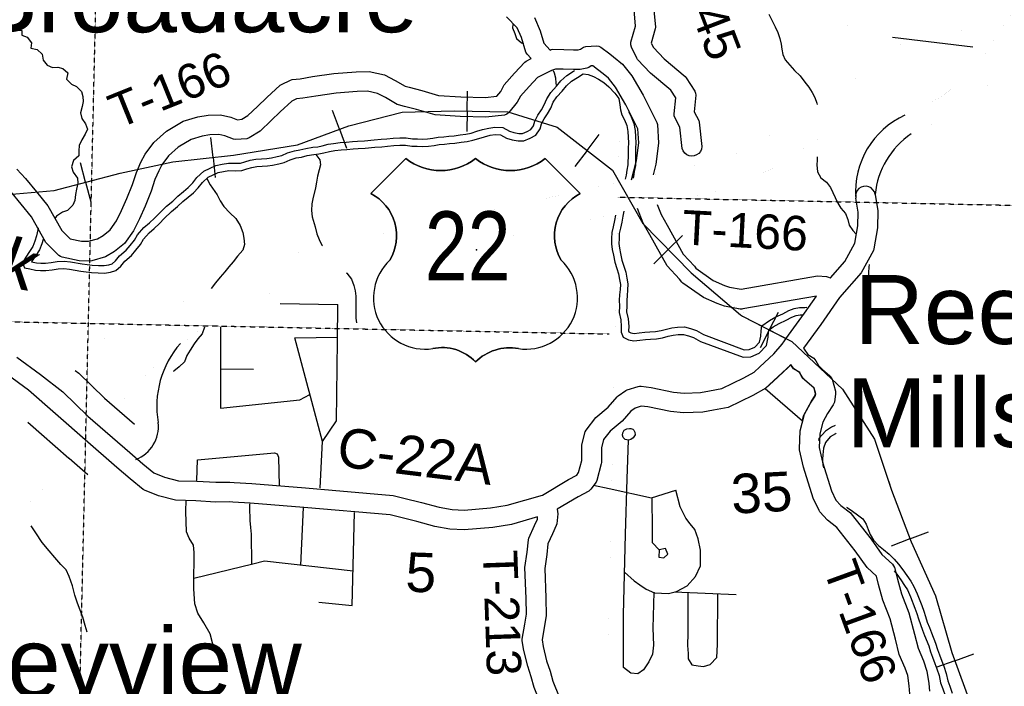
# Model space of a CAD drawing. Header units: feet. Extents: x -155 to 2562643, y -56 to 364810.
# Tile 41 of 121: x 2480336 to 2490327, y 254106 to 260873. Entities that reach past the tile are written whole.
import ezdxf
from ezdxf.enums import TextEntityAlignment as Align

# ---------------------------------------------------------------- set-up
doc = ezdxf.new("R2010")
doc.units = ezdxf.units.FT
doc.header["$MEASUREMENT"] = 0
for name, pattern in [('HIDDEN', [0.375, 0.25, -0.125]), ('HIDDEN2', [0.1875, 0.125, -0.0625]), ('water', [0])]:
    doc.linetypes.add(name, pattern=pattern)
for name, color, linetype in [('62', 7, 'Continuous'), ('COUNTY-RD', 7, 'Continuous'), ('CR-TEXT', 7, 'Continuous'), ('INCORPORATED', 3, 'Continuous'), ('MTEXT', 2, 'Continuous'), ('RAILROAD', 6, 'Continuous'), ('RAMPS', 7, 'Continuous'), ('RT-MKR', 7, 'Continuous'), ('SECTION', 8, 'HIDDEN2'), ('SECTION-TEXT', 8, 'Continuous'), ('STATE-RT', 2, 'Continuous'), ('STREET-RURAL', 14, 'Continuous'), ('TOWNSHIP', 9, 'HIDDEN'), ('TR-TEXT', 6, 'Continuous'), ('TWP-RD', 6, 'Continuous'), ('WATER-TEXT', 1, 'Continuous'), ('WATERWAY', 14, 'water')]:
    doc.layers.add(name, color=color, linetype=linetype)
doc.styles.add('ARIAL', font='arial.ttf')

# ---------------------------------------------------------------- blocks, each defined once
blk = doc.blocks.new('US3')
at = {"layer": '62', "color": 0, "linetype": 'Continuous'}
for p, q in [((-564.7, 887.9), (-873.8, 578.8)), ((972.8, 578.8), (663.7, 887.9))]:
    blk.add_line(p, q, dxfattribs=at)
for centre, major_axis, start_param, end_param in [((-257.6, 1278.3), (0, 496.8), 2.475104, 3.808081), ((356.6, 1278.3), (0, 496.8), 2.475104, 3.808081), ((-1067.1, 205.8), (0, 420.1), 4.173388, 5.805154), ((1166.1, 205.8), (420.1, 0), 2.048828, 3.680594), ((-397.3, -341.4), (453.3, 0), 2.321367, 4.864724), ((496.3, -341.4), (0, 453.3), 2.989258, 5.532614), ((-245, -1186.3), (0, 405.5), 5.470171, 6.49043), ((352.5, -1213.3), (0, 430.4), 6.107976, 7.064164)]:
    blk.add_ellipse(centre, major_axis=major_axis, ratio=1, start_param=start_param, end_param=end_param, dxfattribs=at)
at = {"layer": 'RT-MKR', "color": 0, "linetype": 'Continuous'}
blk.add_lwpolyline([(-564.7, 887.9), (-873.8, 578.8), (-873.8, 578.8, -0.432186), (-706.5, -9.9), (-706.5, -9.9, 0.738096), (-328.5, -789.5), (-328.5, -789.5, -0.260744), (49.5, -907.6), (49.5, -907.6, -0.243707), (427.5, -789.5), (427.5, -789.5, 0.738096), (805.5, -9.9), (805.5, -9.9, -0.432186), (972.8, 578.8), (972.8, 578.8), (663.7, 887.9), (663.8, 887.9, -0.346154), (49.5, 887.9), (49.5, 887.9, -0.346154), (-564.7, 887.9)], format="xyb", close=True, dxfattribs=at)
at = {"layer": 'RT-MKR', "color": 0}
blk.add_point((56.9, 82.1), dxfattribs=at)

msp = doc.modelspace()

# ---------------------------------------------------------------- linework, layer by layer
at = {"layer": 'COUNTY-RD'}
for points in [[(2489016.1, 259099.53), (2489043.79, 258932.1), (2489041.5, 258761.04), (2489003.15, 258546.13), (2488997.72, 258530.75), (2488873.28, 258304.16), (2488653.12, 258052.96), (2488463.43, 257779.77), (2488288.05, 257537.96)], [(2488561.25, 258251.57), (2488561.25, 258251.57), (2488708.48, 258419.56), (2488810.58, 258605.47), (2488841.74, 258780.07), (2488843.57, 258917.66), (2488818.79, 259062.77)], [(2481453.88, 256478.72), (2481583.88, 256365.45), (2481698.12, 256273.4), (2481806.71, 256229.14), (2481945.55, 256193.62), (2482131.69, 256188.47), (2482325.53, 256177.16), (2482469.44, 256179.06), (2482511.38, 256176.5), (2482690.07, 256165.6), (2483235.18, 256120.6), (2484126.84, 256043.48), (2484233.43, 256017.31), (2484233.45, 256017.3), (2484414.07, 255972.93), (2484593.09, 255924.19), (2484723.13, 255901.74), (2484844.28, 255894.28), (2485112.14, 255917.03), (2485282.05, 255945.83), (2485642.27, 256047.89), (2485904.04, 256203.87), (2485987.39, 256249.53), (2486006.1, 256274.94), (2486038.12, 256397.31), (2486040.01, 256544.98), (2486041.44, 256556.24), (2486073.73, 256688.53), (2486082.91, 256707.54), (2486182.22, 256835.41), (2486307.01, 256941.1), (2486398.62, 257045.45), (2486407.61, 257053.49), (2486485.97, 257108.15), (2486499.36, 257114.79), (2486611.06, 257150.7), (2486625.87, 257153.11), (2486640.87, 257153.28), (2486743.56, 257138.99), (2486970.14, 257092.3), (2487078.26, 257081.09), (2487245.25, 257086.99), (2487336.79, 257104.56), (2487459.76, 257128.18), (2487682.83, 257236.65), (2487787.02, 257295.05), (2487844.42, 257348.15), (2487989.02, 257481.9), (2488071.27, 257579.7), (2488095.13, 257612.61), (2488109.98, 257633.09), (2488109.99, 257633.1), (2488300.32, 257895.52), (2488419.45, 258067.1)], [(2480305.85, 257446.96), (2480545.56, 257272.1), (2480773.06, 257094.48), (2481027.31, 256847.43), (2481453.88, 256478.72)], [(2488159.86, 257374.31), (2488134.02, 257343.58), (2487980.22, 257201.32), (2487905.45, 257132.16), (2487775.53, 257059.33), (2487523.45, 256936.76), (2487374.51, 256908.15), (2487374.49, 256908.14)], [(2480999.85, 256606.8), (2480425.05, 257112.45), (2480207.56, 257271.1)], [(2487374.49, 256908.14), (2487267.76, 256887.65), (2487071.44, 256880.73), (2486939.57, 256894.4), (2486709.56, 256941.79), (2486643.37, 256951), (2486581.97, 256931.26), (2486536.93, 256899.85), (2486447.55, 256798.04), (2486327.38, 256696.26), (2486260.45, 256610.08), (2486239.78, 256525.37), (2486237.86, 256376.44), (2486236.23, 256364.38), (2486192.33, 256196.59), (2486184.15, 256179.45), (2486131.04, 256107.31), (2486120.84, 256096.99), (2486109.24, 256088.24), (2486003.31, 256030.21), (2485789.84, 255903.01)], [(2485591.18, 255825.55), (2485326.15, 255750.45), (2485137.35, 255718.45), (2484846.61, 255693.76), (2484699.9, 255702.8), (2484549.72, 255728.71), (2484363.94, 255779.3), (2484163.37, 255828.57), (2484094.18, 255845.56), (2483218.33, 255921.32), (2482675.76, 255966.1), (2482499.23, 255976.88), (2482499.2, 255976.87), (2482464.67, 255978.98), (2482321.03, 255977.08), (2482123.1, 255988.63), (2481917.65, 255994.32), (2481743.88, 256038.78), (2481602.3, 256096.48), (2481589.73, 256103.89), (2481455.4, 256212.13), (2481322.79, 256327.67), (2480999.85, 256606.8)]]:
    msp.add_lwpolyline(points, dxfattribs=at)
msp.add_arc((2488917.21, 259082.42), 100.36, 9.816944, 191.290144, dxfattribs=at)
at = {"layer": 'INCORPORATED'}
msp.add_lwpolyline([(2487899.94, 257128.23), (2488279.95, 256802.22), (2488287.95, 256852.22), (2488369.95, 257002.23), (2488401.95, 257048.23), (2488411.95, 257074.23), (2488395.95, 257134.23), (2488275.95, 257238.23), (2488251.95, 257290.24), (2488187.95, 257328.24), (2488159.95, 257370.24), (2487899.94, 257128.23)], dxfattribs=at)
at = {"layer": 'RAILROAD'}
for p, q in [((2484876.17, 259943.96), (2484879.9, 260146.82)), ((2483580.12, 259760.64), (2483509.88, 259951)), ((2484876.17, 259943.96), (2484872.41, 259738.99)), ((2483580.12, 259760.64), (2483651.08, 259568.32)), ((2482297.93, 259475.39), (2482276.32, 259677.14)), ((2486092.41, 259545.9), (2486216.4, 259706.51)), ((2482297.93, 259475.39), (2482319.77, 259271.56)), ((2486092.41, 259545.9), (2485967.14, 259383.62)), ((2481004.71, 259223.08), (2480953.16, 259419.32)), ((2481004.71, 259223.08), (2481056.81, 259024.81)), ((2486916.54, 258539.64), (2487061.1, 258682.02)), ((2486916.54, 258539.64), (2486770.48, 258395.8)), ((2487942.11, 257722.51), (2488035.12, 257902.83)), ((2487942.11, 257722.51), (2487848.13, 257540.31)), ((2489369.09, 255601.71), (2489558.82, 255673.62)), ((2489369.09, 255601.71), (2489177.4, 255529.05)), ((2489825.5, 254366.36), (2489632.87, 254296.22)), ((2489825.5, 254366.36), (2490016.15, 254435.78))]:
    msp.add_line(p, q, dxfattribs=at)
at = {"layer": 'RAILROAD', "const_width": 0.08}
for points in [[(2487679.52, 257895.13), (2487150.7, 258301.88), (2486657.52, 258802.65), (2486352.02, 259345.49), (2485788.95, 259780.16), (2485287.78, 259936.4), (2484742.67, 259946.41), (2484215.54, 259934.39), (2483676.43, 259796.18), (2483155.29, 259603.89), (2482506.36, 259497.72), (2481889.38, 259431.62), (2481356.26, 259315.44), (2480685.36, 259139.17), (2480140.26, 259091.1)], [(2490001.33, 253883.45), (2489795.69, 254448.23), (2489627.99, 255025.03), (2489380.43, 255571.79), (2489180.78, 256098.52), (2489011.08, 256615.23), (2488683.66, 257121.93), (2488170.7, 257604.6), (2487669.8, 257862.96), (2487649.84, 257876.98)]]:
    msp.add_lwpolyline(points, dxfattribs=at)
at = {"layer": 'RAILROAD'}
for points in [[(2480140.26, 259091.1), (2480685.36, 259139.17), (2481356.26, 259315.44), (2481889.38, 259431.62), (2482506.36, 259497.72), (2483155.29, 259603.89), (2483676.43, 259796.18), (2484215.54, 259934.39), (2484742.67, 259946.41), (2485287.78, 259936.4), (2485788.95, 259780.16), (2486352.02, 259345.49), (2486657.52, 258802.65), (2487150.7, 258301.88), (2487649.84, 257876.98), (2487649.84, 257876.98), (2487669.8, 257862.96), (2488170.7, 257604.6), (2488683.66, 257121.93), (2489011.08, 256615.23), (2489180.78, 256098.52), (2489380.43, 255571.79), (2489627.99, 255025.03), (2489795.69, 254448.23), (2490001.33, 253883.45)], [(2480140.26, 259091.1), (2480685.36, 259139.17), (2481356.26, 259315.44), (2481889.38, 259431.62), (2482506.36, 259497.72), (2483155.29, 259603.89), (2483676.43, 259796.18), (2484215.54, 259934.39), (2484742.67, 259946.41), (2485287.78, 259936.4), (2485788.95, 259780.16), (2486352.02, 259345.49), (2486657.52, 258802.65), (2487150.7, 258301.88), (2487649.84, 257876.98), (2487669.8, 257862.96), (2488103.87, 257639.07)], [(2489149.91, 256192.5), (2489180.78, 256098.52), (2489380.43, 255571.79), (2489627.99, 255025.03), (2489795.69, 254448.23), (2490001.33, 253883.45), (2490103.15, 253382.76), (2490256.88, 252850.02), (2490506.44, 252285.24), (2490636.21, 251768.52), (2490781.95, 251263.83), (2491077.43, 250614.93), (2491309.02, 250112.23), (2491722.28, 249609.54), (2492301.26, 249088.82), (2492838.31, 248740.33), (2493379.35, 248441.92), (2494086.1, 248125.48), (2494617.16, 247995.3), (2495162.2, 248025.34), (2495737.18, 248119.47)]]:
    msp.add_lwpolyline(points, dxfattribs=at)
at = {"layer": 'RAMPS', "const_width": 0.01}
for points in [[(2487731.75, 259560.39, 0.1236135), (2488383.74, 260442.79), (2488383.74, 260442.79, -0.3588955), (2489079.86, 260859.47), (2489079.86, 260859.47), (2490248.39, 260720.15)], [(2487496.44, 259151.04), (2488579.82, 259136.33), (2488579.82, 259136.33, 0.2075514), (2488878.86, 259239.28)]]:
    msp.add_lwpolyline(points, format="xyb", dxfattribs=at)
for points in [[(2490173.05, 260722.21), (2490174.73, 260612.74)], [(2480486.22, 257311.98), (2482133.35, 258076.72)], [(2479770.5, 255468.76), (2481337.27, 256276.47)]]:
    msp.add_lwpolyline(points, dxfattribs=at)
at = {"layer": 'RAMPS'}
for centre, radius, start, end in [((2482692.85, 256949.23), 966.15, 138.729778, 189.934031), ((2481384.74, 256743.76), 358.54, 291.419808, 6.210897)]:
    msp.add_arc(centre, radius, start, end, dxfattribs=at)
at = {"layer": 'SECTION'}
for points in [[(2480341.13, 228020.53), (2481186.7, 264407.36)], [(2486406.33, 259071.22), (2504512.81, 258699.42)], [(2453550.48, 258351.04), (2486318.41, 257682.59)]]:
    msp.add_lwpolyline(points, dxfattribs=at)
at = {"layer": 'STATE-RT', "color": 3, "linetype": 'Continuous'}
msp.add_line((2489192.86, 260694.93), (2490006.74, 260597.9), dxfattribs=at)
at = {"layer": 'STATE-RT', "color": 2, "linetype": 'Continuous', "const_width": 0.05}
msp.add_lwpolyline([(2490233.74, 260698.79), (2490331.82, 260841.8), (2490453.96, 261007.56), (2490605.47, 261194.04), (2490744.8, 261353.6), (2490886.58, 261495.72), (2491033.42, 261635.36), (2491084.85, 261671.67), (2491232.7, 261961.6)], dxfattribs=at)
at = {"layer": 'STATE-RT', "color": 3, "linetype": 'Continuous', "const_width": 0.02}
for points in [[(2486961.18, 259341.03), (2486961.68, 259341.09), (2486962, 259341.21), (2487224.49, 259398.4), (2487422.85, 259448.26), (2487603.63, 259515.94), (2487604.35, 259516.07), (2487605.73, 259516.71), (2487720.98, 259557.91), (2488310.79, 259923), (2488310.8, 259923.01), (2488312.09, 259923.81), (2488983.98, 260391.22), (2489656.73, 260939.79)], [(2490018.76, 260891.87), (2489701.56, 260543.37), (2489685.16, 260530.16), (2489678.45, 260522.73), (2489158.58, 260147.27), (2489156.72, 260146.07), (2489156.42, 260145.74), (2488913.2, 259976.55)], [(2488913.2, 259976.55), (2487986.59, 259366.05), (2487513.48, 259163.16), (2487504.11, 259159.36), (2487295.24, 259106.86), (2487292.56, 259106.53), (2487290.6, 259105.77), (2487026.43, 259048.22), (2486803.85, 258998.43)], [(2486763.75, 259296.87), (2486961.18, 259341.03)], [(2481075.13, 257125.85), (2481166.07, 257224.47), (2481166.31, 257224.66), (2481166.55, 257224.99), (2481305.38, 257374.13), (2481306.1, 257374.71), (2481306.81, 257375.65), (2481449.64, 257524.87), (2481452.99, 257527.5), (2481455.48, 257530.64), (2481606.47, 257672.02), (2481612.2, 257676.27), (2481614.66, 257679.15), (2481762.12, 257798.43), (2481764.4, 257800), (2481765.06, 257800.75), (2481920.51, 257920.2), (2481923.55, 257922.23), (2481924.16, 257922.91), (2482044.31, 258009.57), (2482054.04, 258015.87), (2482054.43, 258016.27), (2482198.57, 258103.44), (2482201.19, 258104.99), (2482203.14, 258106.09), (2482371.14, 258199.77), (2482371.35, 258199.83), (2482377.72, 258203.23), (2482530.11, 258278.56), (2482530.84, 258278.73), (2482535.22, 258280.97), (2482675.87, 258344.03), (2482677.97, 258344.48), (2482684.71, 258347.66), (2482849.4, 258409.23), (2482851.91, 258409.69), (2482856.17, 258411.57), (2483036.92, 258469.47), (2483038.86, 258469.78), (2483041.3, 258470.81), (2483222.19, 258522.72), (2483225.69, 258523.22), (2483228.82, 258524.46), (2483459.63, 258579.42), (2483461.06, 258579.59), (2483462.04, 258579.97), (2483702.66, 258633.09), (2483702.66, 258633.09), (2484021.13, 258703.93), (2484022.84, 258704.12), (2484023.9, 258704.52), (2484287.05, 258757.86), (2484538.06, 258814.89), (2484539.07, 258815.01), (2484539.73, 258815.26), (2484818.43, 258875.25), (2484818.72, 258875.29), (2484818.87, 258875.34), (2485091.33, 258933.13), (2485311.38, 258981.68), (2485312.1, 258981.76), (2485312.57, 258981.94), (2485584.11, 259039.54), (2485822.72, 259092.61), (2485824.32, 259092.79), (2485825.3, 259093.16), (2486064.55, 259141.99), (2486329.08, 259203.22), (2486330.71, 259203.41), (2486331.81, 259203.83), (2486544.51, 259248.9)], [(2486606.01, 258955.27), (2486395.12, 258910.59), (2486130.05, 258849.23), (2486127.74, 258848.97), (2486126.22, 258848.39), (2485886.59, 258799.49), (2485649.01, 258746.64), (2485648.12, 258746.55), (2485647.56, 258746.33), (2485375.11, 258688.55), (2485155.05, 258639.99), (2485154.34, 258639.92), (2485153.86, 258639.73), (2484881.57, 258581.98), (2484881.55, 258581.97), (2484603.64, 258522.15), (2484351.76, 258464.92), (2484349.65, 258464.69), (2484348.32, 258464.18), (2484084.81, 258410.77), (2483767.78, 258340.25), (2483767.64, 258340.24), (2483767.55, 258340.2), (2483528.08, 258287.34), (2483301.63, 258233.42), (2483125.93, 258183), (2482951.24, 258127.04), (2482794.23, 258068.34), (2482660.47, 258008.37)], [(2482660.47, 258008.37), (2482513.97, 257935.95), (2482351.66, 257845.44), (2482214.82, 257762.69), (2482101.65, 257681.06), (2481949.28, 257563.98), (2481807.55, 257449.33), (2481663.58, 257314.53), (2481524.08, 257168.79), (2481386.19, 257020.65), (2481301.59, 256928.9)], [(2476680.79, 255559.21), (2476680.87, 255559.22), (2477002.69, 255564.04), (2477004.23, 255564.06), (2477447.99, 255569.48), (2477807.4, 255577.11), (2478189.2, 255585.21), (2478190.95, 255585.24), (2478190.97, 255585.24), (2478530.71, 255588.44), (2478825.76, 255592.71), (2479071.24, 255597.92), (2479233.81, 255617.88), (2479395.97, 255654.69), (2479532.13, 255696.52), (2479634.32, 255736.71), (2479756.5, 255796.49), (2479872.45, 255864.06), (2479975.14, 255941.9), (2480087.62, 256040.21), (2480188.19, 256139.43), (2480282.7, 256240.16), (2480439.31, 256413.9), (2480601.96, 256600.43)], [(2480828.33, 256403.58), (2480664.59, 256215.8), (2480663.86, 256215.2), (2480662.95, 256213.95), (2480504.68, 256038.37), (2480503.69, 256037.57), (2480502.65, 256036.17), (2480404.87, 255931.96), (2480402.73, 255930.26), (2480400.84, 255927.82), (2480295.06, 255823.45)]]:
    msp.add_lwpolyline(points, dxfattribs=at)
at = {"layer": 'STATE-RT', "color": 2, "linetype": 'Continuous'}
for points in [[(2489317.85, 259902.8, 0.05, 0.05, 0), (2489396.87, 259929.13, 0.05, 0.05, 0), (2489535.83, 260007.89, 0.05, 0.05, 0), (2489706.72, 260102.83, 0.05, 0.05, 0), (2489801.52, 260173.93, 0.05, 0.05, 0), (2489873.75, 260222.08, 0.05, 0.05, 0), (2489940.49, 260275.48, 0.05, 0.05, 0), (2490023.89, 260355.02, 0.05, 0.05, 0), (2490091.65, 260450.99, 0.05, 0.05, 0), (2490151.12, 260561.62, 0.05, 0.05, 0), (2490236.88, 260703.66, 0.05, 0.05, 0)], [(2489381.09, 259713.06, 0.05, 0.05, 0), (2489478.55, 259745.55, 0.05, 0.05, 0), (2489633.71, 259833.47, 0.05, 0.05, 0), (2489815.78, 259934.63, 0.05, 0.05, 0), (2489917.08, 260010.59, 0.05, 0.05, 0), (2489991.91, 260060.48, 0.05, 0.05, 0), (2490072.23, 260124.74, 0.05, 0.05, 0), (2490176.03, 260223.74, 0.05, 0.05, 0), (2490262.05, 260345.57, 0.05, 0.05, 0), (2490324.92, 260462.52, 0.05, 0.05, 0), (2490408.1, 260600.28, 0.05, 0.05, 0)]]:
    msp.add_lwpolyline(points, format="xyseb", dxfattribs=at)
at = {"layer": 'STATE-RT', "color": 3, "linetype": 'Continuous'}
for points in [[(2480899.03, 257313.3), (2480937.58, 257283.21), (2481196.3, 257031.8), (2481500.9, 256768.52)], [(2480834.73, 256419.09), (2480419.32, 256784.52)], [(2481026.01, 256253.74), (2480836.37, 256417.66)]]:
    msp.add_lwpolyline(points, dxfattribs=at)
at = {"layer": 'STATE-RT', "color": 2, "linetype": 'Continuous'}
for centre, radius, start, end in [((2489669.88, 259125.4), 853.39, 114.362452, 184.208558), ((2489857.3, 259014.43), 845.49, 124.279575, 174.22357)]:
    msp.add_arc(centre, radius, start, end, dxfattribs=at)
at = {"layer": 'STREET-RURAL'}
for points in [[(2482979.5, 257993.58), (2483564.69, 257982.89)], [(2483559.88, 257611.92), (2483564.69, 257982.89)], [(2482372.91, 257751.41), (2482372.21, 256930.42), (2483178.5, 257015.64), (2483280.93, 257067.89)], [(2483126.32, 257643.01), (2483560.36, 257648.81)], [(2483409.08, 256591.18), (2483126.32, 257643.01)], [(2483385.61, 256119.58), (2483409.08, 256591.18), (2483549.37, 256801.1), (2483559.88, 257611.92)], [(2482372.55, 257328.99), (2482709.33, 257325.72)], [(2486499.63, 256210.67), (2486505.22, 256406.57), (2486514.93, 256603.08), (2486479.77, 256611.54), (2486459.53, 256632.59), (2486451.43, 256656.08), (2486457.35, 256679.94), (2486470.86, 256705.47), (2486496.44, 256718.85), (2486523.5, 256724.1), (2486538.08, 256721.67), (2486555.89, 256716.81), (2486566.61, 256706.36), (2486577.76, 256685.23), (2486579.62, 256658.58), (2486559.94, 256627.73), (2486537.27, 256609.92), (2486514.93, 256603.08)], [(2482134.86, 256193.7), (2482140.31, 256403.73), (2482920.97, 256476.26), (2482947.22, 256464.93), (2482962.01, 256433.28), (2482969.94, 256142.16)], [(2486770.08, 255060.32), (2486759.98, 254697.56), (2486767.71, 254525.46), (2486755.74, 254433.06), (2486719.47, 254356.15), (2486665.32, 254274.85), (2486608.35, 254231.54), (2486536.27, 254239.98), (2486463.11, 254298.47), (2486461.53, 254831.24), (2486483.68, 255650.96), (2486499.63, 256210.67)], [(2486159.4, 256149.32), (2486317.11, 256114.43)], [(2486317.11, 256114.43), (2486747.27, 256019.27), (2486993.17, 256098.77)], [(2486473.22, 255263.89), (2486569.82, 255178.13), (2486626.67, 255135.3), (2486691.5, 255092.66), (2486778.15, 255056.49), (2486920.09, 255049.58), (2486999.54, 255069.35), (2487108.1, 255127.81), (2487191.98, 255219.78), (2487243.52, 255329.07), (2487244.08, 255487.32), (2487219.6, 255602.96), (2487185.62, 255696.36), (2487138.41, 255755.42), (2487095.19, 255814.57), (2487036.78, 255929.46), (2486993.17, 256098.77)], [(2482316.51, 254456.05), (2482267.85, 254638.99), (2482203.11, 254749.43), (2482144.61, 254850.02), (2482112.25, 254943.28), (2482102.33, 255095.2), (2482102.95, 255225.37), (2482105.1, 255373.6), (2482106.71, 255465.75), (2482100.85, 255537.68), (2482055.05, 255610.57), (2482027.4, 255675.92), (2482022.07, 255882.02), (2482025.72, 255994.31)], [(2486824.61, 255492.17), (2486820.27, 255415.96), (2486870.35, 255409.04), (2486911.44, 255448), (2486890.22, 255505.62), (2486824.61, 255492.17), (2486757.18, 255562.8), (2486756.13, 255702.99), (2486752, 256020.8)], [(2482690.47, 255346.77), (2482688.86, 255649.21), (2482681.06, 255719.09), (2482673.21, 255790.96), (2482671.74, 255925.08), (2482671.42, 255957.67)], [(2483190.15, 255336.83), (2483214.81, 255920.39)], [(2483371.46, 254960.27), (2483709.74, 254925.09), (2483734.48, 255868.97)], [(2482700.18, 255349.14), (2482819.65, 255378.31), (2483718.98, 255277.62)], [(2482102.84, 255203.29), (2482700.18, 255349.14)], [(2486977.22, 255063.8), (2487607.33, 255036.58)], [(2487113.88, 255057.9), (2487116.58, 254645.27), (2487111.33, 254518.96), (2487117.02, 254440.97), (2487120.23, 254384.95), (2487155.51, 254323.63), (2487219.65, 254313.02), (2487275.71, 254306.23), (2487343.14, 254327.74), (2487409.53, 254397.29), (2487416.64, 254529.65), (2487418.11, 255044.75)]]:
    msp.add_lwpolyline(points, dxfattribs=at)
at = {"layer": 'TOWNSHIP', "const_width": 0.03, "flags": 128}
msp.add_lwpolyline([(2484585.23, 184226.4), (2485001.36, 199164.46), (2485001.36, 199164.46), (2485331.98, 211141.68), (2485331.98, 211141.68), (2485503.76, 217364.95), (2485804.01, 231239.25), (2485834.49, 232647.22), (2486520.23, 264334.44), (2486529.41, 264928.12), (2487020.65, 296696.11), (2487020.65, 296696.11), (2486855.47, 317827), (2486855.47, 317827), (2486833, 323212.62), (2486833, 323212.62), (2486767.71, 338856.55)], dxfattribs=at)
at = {"layer": 'TWP-RD'}
for points in [[(2486761.64, 261077.14), (2486787.13, 260797.93), (2486785.38, 260779.44), (2486744.22, 260635.92), (2486766.72, 260588.79), (2486873.89, 260474.53), (2487089.76, 260294.96), (2487099.98, 260283.37), (2487186.06, 260148.55), (2487193.64, 260127.48), (2487196.37, 260105.25), (2487179.44, 259937.67), (2487225.44, 259850.77), (2487231.03, 259832.47), (2487257.14, 259585.99), (2487253.04, 259559.98), (2487242.36, 259535.93)], [(2487242.36, 259535.93), (2487225.81, 259515.45), (2487204.51, 259499.95), (2487179.93, 259490.49), (2487153.75, 259487.72), (2487127.74, 259491.82), (2487103.69, 259502.5), (2487083.21, 259519.05), (2487067.71, 259540.35), (2487058.25, 259564.93), (2487035.18, 259782.7), (2486983.93, 259879.52), (2486978.3, 259898.33), (2486976.43, 259917.9), (2486992.76, 260079.64), (2486943.95, 260156.1), (2486736.47, 260328.69), (2486604.96, 260468.91), (2486596.26, 260481.64), (2486542.17, 260594.9), (2486537.25, 260618.68), (2486538.17, 260642.95), (2486585.41, 260807.65), (2486562.84, 261054.91)], [(2481698.47, 259626.77), (2481825, 259741.9), (2481994.15, 259841.7), (2482141.78, 259887.7), (2482246.64, 259903.24), (2482374.99, 259907.76), (2482477.37, 259884.57), (2482545.24, 259857.69), (2482590, 259861.39), (2482651, 259898.69), (2482747.56, 259993.17), (2482843.19, 260084.1), (2482979.14, 260208.04), (2482991.13, 260216.15), (2483082.89, 260260.52), (2483100.01, 260265.32), (2483180.93, 260273.11), (2483307.77, 260294.89), (2483523.8, 260327.25), (2483748.96, 260343.41), (2483883.04, 260347.93), (2484037.04, 260314.5), (2484145.78, 260256.58), (2484247.75, 260196.83), (2484288.97, 260186.87), (2484415.34, 260152.4), (2484583.86, 260104.25), (2484813.33, 260091.06), (2485058.6, 260083.62), (2485178.11, 260097.09), (2485216.94, 260145.22), (2485252.98, 260212.09), (2485357.49, 260329.33), (2485460.33, 260440.35), (2485474.6, 260451.1), (2485526.43, 260477.24), (2485483.38, 260522.28), (2485471.41, 260542.95), (2485427.34, 260692.22), (2485385.26, 260790.44), (2485273.74, 260902.28)], [(2485557.79, 260895.59), (2485615.82, 260760.15), (2485652.97, 260634.3), (2485719.16, 260565.04), (2485729.62, 260568.84), (2485747.02, 260571.88), (2485855.65, 260571.5), (2485956.54, 260567.28), (2486003.53, 260568.08), (2486025.23, 260571.94), (2486056.41, 260592.43), (2486080.99, 260600.68), (2486187.77, 260607.73), (2486211.58, 260603.53), (2486233.71, 260593.77), (2486323.05, 260525), (2486359.87, 260495.38), (2486451.91, 260421.34), (2486546.85, 260302.48), (2486663.18, 260105.08)], [(2486544.51, 259248.9), (2486595.32, 259443.42), (2486618, 259624.25), (2486609.01, 259766.58), (2486487.4, 260009.43), (2486381.73, 260188.73), (2486309.39, 260279.31), (2486255.03, 260323.04), (2486199.36, 260367.82), (2486151.22, 260404.88), (2486133.41, 260403.7), (2486109.41, 260387.93), (2486090.51, 260380.41), (2486022.86, 260368.38), (2485954.07, 260367.2), (2485851.11, 260371.52), (2485772.97, 260371.79), (2485733.34, 260357.37), (2485728.48, 260354.71), (2485726.8, 260354.3), (2485588.74, 260284.67), (2485505.51, 260194.82), (2485417.9, 260096.53), (2485384.22, 260034.04)], [(2485384.22, 260034.04), (2485299.76, 259929.36), (2485278.68, 259913.92), (2485254.32, 259904.41), (2485066.81, 259883.28), (2484804.55, 259891.24), (2484550.25, 259905.85), (2484361.55, 259959.76), (2484239.15, 259993.15), (2484179.3, 260007.62), (2484165.7, 260013.11), (2484048.18, 260081.96), (2483967.5, 260124.94), (2483864.92, 260147.21), (2483759.49, 260143.65), (2483545.8, 260128.31), (2483339.51, 260097.41), (2483207.46, 260074.73), (2483145.84, 260068.81), (2483097.79, 260045.57), (2482979.49, 259937.72), (2482886.41, 259849.21), (2482774.68, 259739.89), (2482664.08, 259672.26), (2482641.79, 259664.98), (2482526.89, 259655.5), (2482504.06, 259658.89), (2482418.1, 259692.93), (2482356.1, 259706.98), (2482264.88, 259703.76), (2482186.46, 259692.14), (2482075.8, 259657.66), (2481944.37, 259580.12), (2481846.65, 259491.19), (2481777.23, 259399.79), (2481745.96, 259339.64), (2481707.16, 259250.83), (2481669.59, 259131.14), (2481607.92, 258980.59), (2481550.8, 258852.58), (2481490.43, 258728.47), (2481399.49, 258600.93), (2481296.43, 258518.25), (2481206.07, 258464.78), (2481067.15, 258425.09), (2481052.09, 258423.17), (2480939.78, 258425.95), (2480767.06, 258461.12), (2480748.73, 258468.85), (2480732.28, 258480.05), (2480602.65, 258612.45), (2480453.97, 258870.85), (2480350.91, 259000.8), (2480245.67, 259129.66)], [(2486663.18, 260105.08), (2486801.45, 259828.96), (2486806.7, 259809.52), (2486818.8, 259618.06), (2486792.14, 259405.54), (2486763.75, 259296.87)], [(2480308.02, 259354.35), (2480395.81, 259262), (2480506.71, 259126.21), (2480619.91, 258983.48), (2480763.33, 258734.21), (2480846.77, 258648.99), (2480962.38, 258625.45), (2481034.19, 258623.68), (2481126.38, 258650.02), (2481182.36, 258683.14), (2481252.73, 258739.59), (2481317.89, 258830.98), (2481369.5, 258937.09), (2481424.02, 259059.27), (2481481.31, 259199.12), (2481519.58, 259321.02), (2481565.39, 259425.89), (2481607.65, 259507.18), (2481698.47, 259626.77)], [(2486803.85, 258998.43), (2486844.09, 258895.19), (2486905.51, 258787.7), (2487069.59, 258493.1), (2487182.48, 258369.71), (2487198, 258349.76), (2487373.86, 258226.99), (2487487.38, 258176.2), (2487539.44, 258157.59), (2487655.25, 258136.38), (2487655.76, 258136.47), (2487655.79, 258136.47), (2488431.77, 258272.3), (2488523.77, 258266.08), (2488543.02, 258260.83), (2488560.84, 258251.89), (2488561.25, 258251.57)], [(2488419.45, 258067.1), (2487673.61, 257936.55), (2487663.4, 257934.76), (2487645.62, 257934.82), (2487487.42, 257963.79), (2487412.76, 257990.48), (2487274.89, 258052.17), (2487064.95, 258198.73), (2487054.05, 258209.08), (2487029.52, 258240.6), (2486906.25, 258375.35), (2486731.31, 258689.43), (2486663.11, 258808.79), (2486606.01, 258955.27)], [(2488288.05, 257537.96), (2488288.05, 257537.96), (2488296.43, 257529.12), (2488332.82, 257475.65), (2488392.13, 257436.96), (2488404.96, 257424.93), (2488415.49, 257410.85), (2488440.42, 257361.36), (2488482.63, 257321.99), (2488557.42, 257258.19), (2488569.62, 257242.74), (2488578.57, 257225.2), (2488613.08, 257103.19), (2488614.98, 257089.06), (2488614.85, 257074.82), (2488601.95, 256990.01), (2488597.51, 256975.68), (2488590.98, 256962.18), (2488531.06, 256874.64), (2488483.61, 256788.96), (2488453.91, 256670.58), (2488447.92, 256529.59), (2488481.03, 256382.95), (2488573.18, 256090.39), (2488617.87, 255995.09), (2488666.85, 255941.8), (2488764.26, 255866.89), (2488773.2, 255858.03), (2488974.88, 255600.26), (2489085.12, 255444.48), (2489192.11, 255344.9), (2489203.19, 255329.86), (2489211.29, 255313.04), (2489243.6, 255192.78), (2489284.96, 255044.26), (2489358.59, 254852.57), (2489416, 254635.04), (2489450.84, 254492.94), (2489507.62, 254363.34), (2489541.51, 254260.71), (2489559.14, 254135.63), (2489566.72, 254055.96)], [(2489375.95, 253949.35), (2489360.46, 254112.2), (2489345.97, 254215.03), (2489320.66, 254291.7), (2489260.71, 254428.53), (2489222.18, 254585.7), (2489167.99, 254791.01), (2489094.84, 254981.44), (2489050.68, 255140.01), (2489028.01, 255224.42), (2488933.77, 255312.13), (2488814.4, 255480.8), (2488627.35, 255719.88), (2488531.26, 255793.77), (2488455.05, 255876.69), (2488446.55, 255889.36), (2488386.44, 256017.56), (2488287.77, 256330.79), (2488248.45, 256504.97), (2488247.26, 256518.16), (2488254.95, 256699.45), (2488294.39, 256856.62), (2488299.17, 256868.73), (2488360.68, 256979.8), (2488408.79, 257050.1), (2488412.8, 257076.44), (2488397.06, 257132.1), (2488349.45, 257172.71), (2488284.46, 257233.34), (2488273.83, 257247.51), (2488252.95, 257288.96), (2488198.47, 257324.49), (2488184.31, 257338.38), (2488159.86, 257374.31)], [(2485789.84, 255903.01), (2485795.69, 255858.29), (2485785, 255756.08), (2485780.58, 255740.08), (2485740.95, 255654.93), (2485695.8, 255551.43), (2485685.12, 255443.88), (2485662.75, 255302.33), (2485675.49, 255004.86), (2485678.55, 254822.4), (2485658.85, 254702.35), (2485636.28, 254576.48), (2485648.12, 254509.18), (2485682.83, 254365.02), (2485718.22, 254260.47), (2485745.1, 254158.1), (2485811.2, 253999.14)], [(2485613.69, 253953.22), (2485555.14, 254094.01), (2485526.54, 254202.95), (2485490.49, 254309.44), (2485452.22, 254468.42), (2485434.71, 254568), (2485434.73, 254585.62), (2485461.73, 254736.19), (2485478.27, 254837.03), (2485475.57, 254998.9), (2485462.07, 255313.77), (2485486.67, 255469.39), (2485499.11, 255594.66), (2485503.06, 255609.8), (2485558.61, 255737.12), (2485588.69, 255801.77), (2485591.18, 255825.55)]]:
    msp.add_lwpolyline(points, dxfattribs=at)
at = {"layer": 'WATERWAY'}
for points in [[(2487937.97, 260930.19), (2487967.34, 260868.54), (2488002.86, 260800.99), (2488028.13, 260743.27), (2488047.48, 260681.41), (2488060.72, 260623.45), (2488067.79, 260573.39), (2488078.94, 260519.39), (2488104.14, 260465.69), (2488149.42, 260410.38), (2488196.67, 260357.13), (2488253.99, 260302.07), (2488303.45, 260238.82), (2488342.64, 260187.41), (2488375.85, 260133.86), (2488405.01, 260082.25), (2488424.23, 260026.41), (2488427.79, 260012.96)], [(2480303.79, 260768.08), (2480355.97, 260764.51), (2480358.43, 260714.35), (2480410.75, 260694.73), (2480455.38, 260638.91), (2480447.86, 260582.64), (2480514.18, 260569.16), (2480564.73, 260523.43), (2480575.3, 260463.31), (2480615.9, 260409.46), (2480670.25, 260387.85), (2480722.36, 260392.31), (2480772.65, 260376.68), (2480823.18, 260332.96), (2480809.72, 260268.61), (2480860.33, 260216.86), (2480910.67, 260195.22), (2480961.28, 260143.46), (2480975.77, 260093.41), (2480980.23, 260043.27), (2480968.65, 259992.99), (2480951.18, 259928.61), (2480965.76, 259868.52), (2481002.33, 259816.64), (2481022.89, 259760.62), (2481001.28, 259710.25), (2480965.7, 259651.74), (2480938.11, 259597.31), (2480934.6, 259541.08), (2480937.06, 259490.92), (2480883.34, 259442.29), (2480859.83, 259379.86), (2480878.38, 259323.82), (2480878.38, 259323.82), (2480921.04, 259263.97), (2480925.52, 259211.82), (2480912.01, 259153.5), (2480900.46, 259099.2), (2480894.99, 259038.94), (2480873.37, 258988.58), (2480821.7, 258935.95), (2480769.71, 258917.43), (2480709.89, 258878.78), (2480690.92, 258853.92)], [(2485341.04, 260824.66), (2485336.11, 260789.19), (2485358.7, 260731.18), (2485375.19, 260681.14), (2485427.74, 260637.43), (2485447.49, 260630.3)], [(2484059.78, 259662.67), (2484126.81, 259669.35), (2484191.63, 259674.23), (2484256.98, 259672.54), (2484321.32, 259665.05), (2484373.71, 259663.56), (2484423.26, 259660.17), (2484475.38, 259662.36), (2484529.04, 259670.23), (2484583.44, 259679.09), (2484638.81, 259683.67), (2484688.9, 259690.12), (2484742.97, 259694.6), (2484806.74, 259702.88), (2484861.97, 259711), (2484916.36, 259722.37), (2484973.46, 259740.05), (2485031.72, 259757.25), (2485096.13, 259772.87), (2485157.45, 259783.23), (2485237.2, 259778.01), (2485305.66, 259739.97), (2485349.21, 259726.38), (2485399.92, 259718.64), (2485436.84, 259718.95), (2485484.94, 259736.93), (2485522.04, 259757.83), (2485547.66, 259796.41), (2485561.77, 259841.96), (2485592.57, 259904.97), (2485629.1, 259956.7), (2485657.05, 260008.49), (2485683.86, 260069.82), (2485726.24, 260134.65), (2485782.76, 260196.48), (2485828.23, 260251.24), (2485888.28, 260307.68), (2485954.09, 260350.2), (2485965.14, 260357.2)], [(2484067.22, 259588.04), (2484133.35, 259594.63), (2484193.48, 259599.16), (2484251.66, 259597.65), (2484315.91, 259590.17), (2484370.08, 259588.63), (2484422.27, 259585.06), (2484482.42, 259587.59), (2484540.51, 259596.11), (2484592.58, 259604.59), (2484646.7, 259609.07), (2484696.79, 259615.52), (2484750.9, 259620), (2484817.02, 259628.59), (2484875.11, 259637.12), (2484935.17, 259649.68), (2484995.17, 259668.26), (2485051.19, 259684.8), (2485111.23, 259699.36), (2485161.3, 259707.82), (2485215.49, 259704.27), (2485275.96, 259670.67), (2485332.28, 259653.09), (2485394.55, 259643.59), (2485450.71, 259644.07), (2485516.67, 259668.72), (2485574.55, 259701.33), (2485616.11, 259763.91), (2485631.7, 259814.23), (2485657.31, 259866.63), (2485692.96, 259917.12), (2485724.52, 259975.6), (2485750.07, 260034.03), (2485785.69, 260088.53), (2485839.32, 260147.19), (2485882.97, 260199.76), (2485934.69, 260248.37), (2485994.51, 260287.02), (2486052.35, 260323.65), (2486104.55, 260318.07), (2486156.9, 260296.44), (2486207.29, 260268.78), (2486261.75, 260235.12), (2486312.29, 260191.4), (2486373.03, 260127.69), (2486413.63, 260073.84), (2486424.24, 260009.7), (2486432.73, 259957.59), (2486447.22, 259907.54), (2486471.76, 259855.56), (2486496.35, 259797.56), (2486506.9, 259739.44), (2486509.44, 259679.25), (2486511.95, 259623.07), (2486510.44, 259568.86), (2486510.94, 259512.67), (2486507.94, 259400.24), (2486496.41, 259343.94), (2486488.84, 259293.69), (2486478.88, 259254.92)], [(2485749.16, 260357.75), (2485759.42, 260333.18), (2485771.91, 260283.1), (2485774.4, 260228.93), (2485778.59, 260208.9)], [(2486511.79, 259954.21), (2486517.6, 259934.15), (2486540.22, 259886.22), (2486568.65, 259819.16), (2486581.62, 259747.76), (2486584.37, 259682.5), (2486587, 259623.7), (2486585.45, 259568.15), (2486585.95, 259512), (2486582.74, 259391.65), (2486570.28, 259330.82), (2486562.43, 259278.74), (2486557.41, 259259.19)], [(2480573.58, 258640.16), (2480560.37, 258599.31), (2480537.4, 258537.88), (2480498.97, 258477.91), (2480460.64, 258421.23), (2480457.25, 258415.17), (2480506.18, 258405.48), (2480548.72, 258402.43), (2480598.24, 258402.86), (2480654.19, 258408.76), (2480716.57, 258419.72), (2480786.08, 258422.72), (2480851.96, 258414.2), (2480968.84, 258395.07), (2481020.83, 258387.81), (2481071.8, 258382.59), (2481136.22, 258379.23), (2481191.94, 258376.23), (2481239.03, 258384.5), (2481273.53, 258395.06), (2481308.5, 258425.19), (2481350.13, 258475.69), (2481415.92, 258532.54), (2481455.84, 258580.61), (2481500.71, 258633.63), (2481530.43, 258688.32), (2481595.33, 258763.87), (2481652.72, 258811.5), (2481703.04, 258857.06), (2481749.92, 258906.81), (2481826.94, 258981), (2481888.42, 259031.52), (2481940.46, 259082.47), (2481998.09, 259128.6), (2482046.44, 259170.27), (2482091.16, 259215.82), (2482133.64, 259269.41), (2482203.89, 259336.03), (2482267.76, 259366.2), (2482327.1, 259391.93), (2482390.42, 259406.57), (2482453.71, 259416.52), (2482526.25, 259415.01), (2482576.05, 259417.05), (2482619.38, 259430.8), (2482674.44, 259446.74), (2482733.25, 259456.67), (2482789.34, 259459.23), (2482842.37, 259465.38), (2482889.3, 259471.43), (2482946.76, 259483.07), (2482994.86, 259495.54), (2483053.5, 259521.57), (2483124.75, 259542.94), (2483178.79, 259551.73), (2483239.07, 259566.36), (2483311.25, 259577.62), (2483359.42, 259583.82), (2483405.16, 259593.39), (2483464.83, 259608.34), (2483521.07, 259617.5), (2483588.3, 259626.49), (2483648.74, 259631.18), (2483712.47, 259635.72), (2483763.88, 259640.28), (2483835.24, 259642.88), (2483932.34, 259653.64), (2484003.72, 259658.33), (2484059.78, 259662.67)], [(2480521.86, 258758.77), (2480520.58, 258740.67), (2480507.1, 258678.33), (2480489.53, 258623.99), (2480469.95, 258571.63), (2480436.32, 258519.16), (2480396.73, 258460.61), (2480365.15, 258404.14), (2480383.65, 258354.12), (2480437.91, 258342.54), (2480496.18, 258331), (2480546.36, 258327.41), (2480602.51, 258327.89), (2480664.63, 258334.45), (2480724.71, 258345), (2480782.86, 258347.51), (2480841.09, 258339.98), (2480957.6, 258320.91), (2481011.82, 258313.34), (2481066.03, 258307.79), (2481132.25, 258304.34), (2481196.47, 258300.88), (2481256.55, 258311.43), (2481310.55, 258327.95), (2481362.3, 258372.55), (2481403.97, 258423.09), (2481469.65, 258479.85), (2481513.31, 258532.42), (2481562.93, 258591.05), (2481592.52, 258645.5), (2481648.1, 258710.2), (2481701.86, 258754.82), (2481755.58, 258803.46), (2481803.26, 258854.05), (2481876.84, 258924.93), (2481938.56, 258975.64), (2481990.26, 259026.26), (2482046.02, 259070.9), (2482097.77, 259115.5), (2482147.46, 259166.11), (2482189.11, 259218.65), (2482246.78, 259273.34), (2482298.71, 259297.87), (2482350.66, 259320.4), (2482404.71, 259332.9), (2482458.79, 259341.4), (2482527, 259339.98), (2482589.15, 259342.52), (2482641.15, 259359.02), (2482691.17, 259373.5), (2482741.24, 259381.96), (2482795.37, 259384.43), (2482851.48, 259390.93), (2482901.56, 259397.39), (2482963.63, 259409.96), (2483019.66, 259424.49), (2483079.59, 259451.1), (2483141.61, 259469.7), (2483193.68, 259478.17), (2483253.72, 259492.74), (2483321.82, 259503.36), (2483371.91, 259509.81), (2483421.96, 259520.28), (2483480, 259534.82), (2483532.07, 259543.3), (2483596.18, 259551.88), (2483654.31, 259556.39), (2483718.45, 259560.96), (2483768.56, 259565.4), (2483840.74, 259568.03), (2483938.93, 259578.91), (2484009.09, 259583.52), (2484067.22, 259588.04)], [(2483341.34, 259505.87), (2483382.48, 259449.69), (2483386.94, 259399.54), (2483373.37, 259347.24), (2483357.9, 259282.88), (2483348.42, 259222.58), (2483336.89, 259166.28), (2483309.82, 259053.65), (2483300.24, 259003.38), (2483296.83, 258937.12), (2483303.44, 258870.94), (2483332.42, 258770.83), (2483351.1, 258700.73), (2483373.69, 258642.72), (2483402.31, 258582.75), (2483406.7, 258575.64)], [(2488426.73, 259481.82), (2488426.27, 259448.11), (2488423.31, 259397.84), (2488430.79, 259327.71), (2488466.14, 259268.19), (2488521.2, 259225.13), (2488562.47, 259169.75), (2488587.62, 259118.05), (2488608.76, 259066.27), (2488638.01, 259010.64), (2488669.18, 258959.06), (2488714.42, 258905.76), (2488737.73, 258846), (2488752.98, 258788.07), (2488790.21, 258734.61), (2488821.97, 258696.86)], [(2482233.66, 259260.9), (2482269.53, 259197.26), (2482338.64, 259095.49), (2482371.27, 259035.55), (2482405.89, 258977.64), (2482468.66, 258911.94), (2482529.35, 258854.26), (2482574.11, 258784.39), (2482600.83, 258712.36), (2482611.38, 258654.24), (2482615.95, 258592.06), (2482598.43, 258533.7), (2482546.82, 258473.04), (2482501.21, 258414.44), (2482459.55, 258363.9), (2482415.87, 258313.35), (2482370.23, 258258.76), (2482322.6, 258202.15), (2482279, 258143.57)], [(2486381.28, 258888.96), (2486370.63, 258833.03), (2486357.15, 258770.69), (2486345.63, 258712.39), (2486342.18, 258650.13), (2486340.65, 258597.93), (2486349.19, 258539.8), (2486359.72, 258483.69), (2486374.41, 258411.56), (2486395.05, 258347.5), (2486411.6, 258291.44), (2486422.13, 258235.33), (2486430.6, 258185.23), (2486429.07, 258133.03), (2486423.54, 258078.78), (2486420.01, 258024.56), (2486420.55, 257964.35), (2486419.13, 257900.11), (2486435.84, 257825.98), (2486440.46, 257757.78), (2486438.96, 257701.57), (2486457.48, 257649.54), (2486513.89, 257621.92), (2486568.13, 257612.35), (2486628.23, 257620.9), (2486684.35, 257625.39), (2486736.46, 257629.85), (2486796.6, 257634.38), (2486858.68, 257644.95), (2486916.72, 257659.5), (2486966.77, 257669.97), (2487016.84, 257678.42), (2487070.99, 257678.89), (2487121.25, 257665.27), (2487173.56, 257647.65), (2487245.47, 257607.94)], [(2486467.05, 258927.6), (2486455.52, 258877.86), (2486444.13, 258818.09), (2486430.6, 258755.49), (2486420.22, 258703), (2486417.12, 258646.96), (2486415.81, 258602.32), (2486423.18, 258552.17), (2486433.33, 258498.09), (2486447.07, 258430.6), (2486466.72, 258369.62), (2486484.61, 258309.02), (2486495.97, 258248.5), (2486505.78, 258190.43), (2486503.96, 258128.12), (2486498.29, 258072.54), (2486495.03, 258022.46), (2486495.56, 257963.86), (2486494.31, 257907.64), (2486510.28, 257836.82), (2486515.53, 257759.32), (2486514.31, 257713.55), (2486517.89, 257703.47), (2486537.36, 257693.94), (2486569.4, 257688.29), (2486619.95, 257695.48), (2486678.16, 257700.13), (2486730.45, 257704.61), (2486787.47, 257708.9), (2486843.24, 257718.4), (2486899.92, 257732.61), (2486952.85, 257743.68), (2487010.23, 257753.37), (2487080.65, 257753.98), (2487143.05, 257737.07), (2487204.52, 257716.36), (2487273.36, 257677.58)], [(2488955.37, 258387.52), (2488952.44, 258362.4), (2488947.6, 258306.07), (2488950.69, 258253.92), (2488953.83, 258199.77), (2488945.81, 258146.57)], [(2483649.13, 258304.41), (2483653.57, 258299.89), (2483702.26, 258238.08), (2483726.9, 258174.06), (2483739.42, 258119.98), (2483747.92, 258067.86), (2483746.43, 258009.64), (2483744.93, 257953.43), (2483745.93, 257843.04), (2483752.37, 257794.92)], [(2487245.47, 257607.94), (2487675.4, 257448.01), (2487754.73, 257449.64), (2487840.45, 257487.22), (2487912.13, 257565.12), (2487930.36, 257651.47), (2487933.3, 257706.94), (2487936.11, 257722.71), (2487982.58, 257755.96), (2488042.38, 257788.36), (2488111.48, 257821.72), (2488171.79, 257853.47), (2488213.43, 257868.86), (2488255.63, 257877.3), (2488278.05, 257876.9)], [(2487273.36, 257677.58), (2487688.15, 257523.29), (2487738.28, 257524.32), (2487795.92, 257549.59), (2487843, 257600.75), (2487855.77, 257661.26), (2487858.65, 257715.54), (2487867.63, 257765.93), (2487942.74, 257819.67), (2488008.19, 257855.14), (2488077.7, 257888.69), (2488141.19, 257922.12), (2488192.95, 257941.25), (2488248.88, 257952.43), (2488301.06, 257951.49), (2488323.03, 257953.51)], [(2482212.67, 257750.5), (2482188.85, 257685.16), (2482143.19, 257632.58), (2482107.54, 257582.09), (2482065.98, 257519.51), (2482032.39, 257463.02), (2482008.9, 257398.59), (2481953.19, 257347.94), (2481901.42, 257305.34), (2481897.43, 257303.3)], [(2488610.4, 256754.79), (2488574.35, 256735.18), (2488511.9, 256694.91), (2488445.6, 256620.19), (2488439.61, 256601.53)], [(2488621.64, 256675.53), (2488612.64, 256670.63), (2488561.18, 256637.45), (2488512.18, 256582.22), (2488493.35, 256523.6), (2488484.71, 256457.16), (2488481.74, 256406.89), (2488484.84, 256354.75), (2488490.22, 256325.09)], [(2488724.22, 255923.39), (2488730.58, 255921.99), (2488785.51, 255884.95), (2488838.44, 255847.88), (2488891.49, 255804.78), (2488924.66, 255753.25), (2488945.89, 255697.45), (2488967.03, 255645.67), (2489000.29, 255590.12), (2489049.58, 255534.9), (2489100.59, 255493.77), (2489157.74, 255446.74), (2489208.91, 255397.58), (2489252.11, 255346.25), (2489297.48, 255286.93), (2489336.79, 255229.5), (2489378.11, 255172.11), (2489409.32, 255118.52), (2489442.95, 255044.91), (2489489.58, 254925.37), (2489508.84, 254867.53), (2489526.01, 254813.66), (2489545.23, 254757.82), (2489566.45, 254702.03), (2489587.59, 254650.25), (2489629.96, 254542.67), (2489649.35, 254478.81), (2489668.48, 254426.99), (2489691.88, 254363.2), (2489713.06, 254309.42), (2489736.67, 254235.6), (2489752.25, 254161.61), (2489773.44, 254107.82), (2489796.96, 254038.02)], [(2481019.11, 254657.04), (2480999.95, 254724.39), (2480975.12, 254808.48), (2480921.7, 254950.53), (2480896.91, 255030.6), (2480869.97, 255126.72), (2480837.03, 255220.77), (2480808.34, 255288.77), (2480751.69, 255342.48), (2480692.88, 255414.23), (2480634.12, 255479.97), (2480565.14, 255567.69), (2480498.07, 255665.47), (2480451.9, 255736.66)], [(2489208.61, 255279.67), (2489236.71, 255242.94), (2489275.4, 255186.4), (2489315.13, 255131.23), (2489342.64, 255083.98), (2489373.85, 255015.68), (2489419.02, 254899.88), (2489437.53, 254844.29), (2489454.81, 254790.06), (2489474.7, 254732.28), (2489496.67, 254674.52), (2489517.98, 254622.33), (2489559.07, 254517.99), (2489578.23, 254454.91), (2489598.09, 254401.09), (2489621.77, 254336.54), (2489642.37, 254284.23), (2489664.07, 254216.4), (2489680.16, 254139.99), (2489702.97, 254082.08), (2489725.89, 254014.07)]]:
    msp.add_lwpolyline(points, dxfattribs=at)

# ---------------------------------------------------------------- block references
at = {"layer": 'RT-MKR', "xscale": 1.150001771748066, "yscale": 1.150001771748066}
msp.add_blockref('US3', (2484903.98, 258442.58), dxfattribs=at)

# ---------------------------------------------------------------- texts
at = {"layer": 'CR-TEXT', "style": 'ARIAL'}
msp.add_text('C-22A', height=400, rotation=353, dxfattribs=at).set_placement((2483526.77, 256223.28), align=Align.BOTTOM_LEFT)
at = {"layer": 'MTEXT', "style": 'ARIAL'}
for s, p in [('Broadacre', (2479866.47, 260535.37)), ('Reeds', (2488805, 257370.78)), ('Mills', (2488725.01, 256322.76)), ('Valleyview', (2478578.23, 253790.87))]:
    msp.add_text(s, height=700, dxfattribs=at).set_placement(p, align=Align.BOTTOM_LEFT)
at = {"layer": 'RT-MKR', "style": 'ARIAL', "width": 0.8}
msp.add_text('22', height=700, dxfattribs=at).set_placement((2484881.57, 258581.98), align=Align.MIDDLE)
at = {"layer": 'SECTION-TEXT', "style": 'ARIAL'}
for s, rotation, p in [('35', 3, (2487880.56, 255754.05)), ('5', 358, (2484396.49, 254942.89))]:
    msp.add_text(s, height=400, rotation=rotation, dxfattribs=at).set_placement(p, align=Align.BOTTOM_CENTER)
at = {"layer": 'TR-TEXT', "style": 'ARIAL'}
for s, rotation, p in [('T-445', 291, (2486786.07, 261584.11)), ('T-166', 22, (2481370.74, 259665.03)), ('T-166', 357, (2487044.51, 258487.26)), ('T-213', 272, (2484929.64, 255477.97)), ('T-166', 290, (2488385.48, 255267.85))]:
    msp.add_text(s, height=350, rotation=rotation, dxfattribs=at).set_placement(p, align=Align.BOTTOM_LEFT)
at = {"layer": 'WATER-TEXT', "style": 'ARIAL', "oblique": 10}
msp.add_text('Creek', height=500, rotation=350, dxfattribs=at).set_placement((2479588.77, 258774.98), align=Align.TOP_CENTER)

doc.saveas('drawing.dxf')
